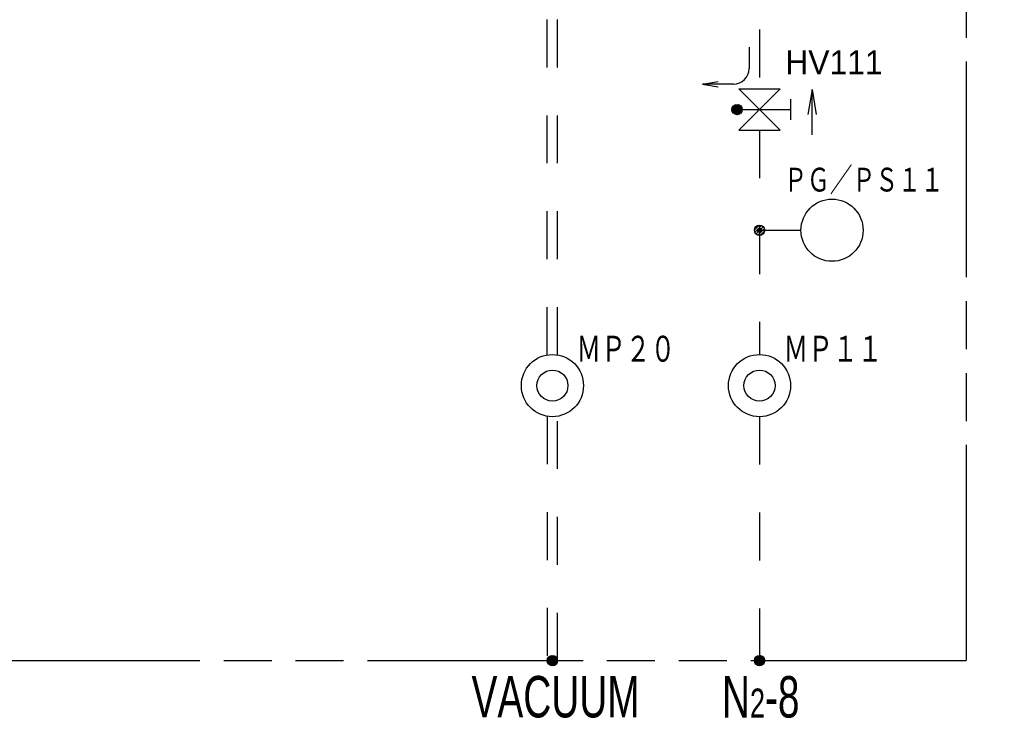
# Model space of a CAD drawing. Header units: millimetres. Extents: x 0 to 840, y 0 to 591.
# Tile 6 of 30: x 297 to 392, y 152 to 219. Entities that reach past the tile are written whole.
import ezdxf

# ---------------------------------------------------------------- set-up
doc = ezdxf.new("R2010")
doc.units = ezdxf.units.MM
doc.header["$LTSCALE"] = 46.255
doc.linetypes.add('DOT', pattern=[0.2, 0.1, -0.1])
doc.linetypes.add('PHANTOM', pattern=[0.8, 0.45, -0.05, 0.1, -0.05, 0.1, -0.05])
doc.layers.get('0').update_dxf_attribs({"linetype": 'CONTINUOUS'})
for name, color, linetype in [('0001_01', 7, 'CONTINUOUS'), ('0001_03', 7, 'CONTINUOUS'), ('0001_04', 7, 'CONTINUOUS')]:
    doc.layers.add(name, color=color, linetype=linetype)
doc.styles.add('TEXTSTYLE_2', font='txt', dxfattribs={"width": 0.7})
doc.styles.add('TEXTSTYLE_6', font='txt')

msp = doc.modelspace()

# ---------------------------------------------------------------- linework, layer by layer
at = {"color": 2, "linetype": 'Continuous'}
for p, q in [((367.397, 216.802), (367.397, 214.735)), ((362.899, 213.235), (364.399, 213.485)), ((362.899, 213.235), (364.399, 212.985)), ((365.897, 213.235), (362.899, 213.235)), ((366.409, 212.781), (370.409, 212.781)), ((370.409, 208.781), (366.409, 212.781)), ((370.409, 212.781), (366.409, 208.781)), ((373.483, 212.71), (373.083, 210.31)), ((373.483, 212.71), (373.883, 210.31)), ((373.483, 208.345), (373.483, 212.71)), ((371.409, 211.781), (371.409, 209.781)), ((366.24, 210.781), (371.409, 210.781)), ((366.409, 208.781), (370.409, 208.781)), ((368.609, 199.129), (372.409, 199.129))]:
    msp.add_line(p, q, dxfattribs=at)
at = {"color": 5, "linetype": 'Continuous'}
for p, q in [((365.742, 210.74), (366.281, 211.279)), ((365.753, 210.892), (366.129, 211.269)), ((365.766, 210.623), (366.399, 211.255)), ((365.81, 210.526), (366.496, 211.211)), ((365.871, 210.444), (366.577, 211.151)), ((365.945, 210.377), (366.644, 211.076)), ((366.034, 210.325), (366.696, 210.987)), ((366.141, 210.291), (366.73, 210.88)), ((366.274, 210.282), (366.739, 210.747)), ((366.471, 210.337), (366.684, 210.551))]:
    msp.add_line(p, q, dxfattribs=at)
at = {"color": 2, "linetype": 'DOT'}
msp.add_line((368.409, 208.781), (368.409, 187.129), dxfattribs=at)
at = {"color": 2, "linetype": 'Continuous'}
msp.add_circle((366.24, 210.781), 0.5, dxfattribs=at)
msp.add_arc((365.897, 214.735), 1.5, 270, 360, dxfattribs=at)
at = {"layer": '0001_01', "color": 2, "linetype": 'PHANTOM'}
for p, q in [((388.409, 157.587), (388.409, 405.285)), ((34.52, 157.587), (388.409, 157.587))]:
    msp.add_line(p, q, dxfattribs=at)
at = {"layer": '0001_01', "color": 2, "linetype": 'DOT'}
for p, q in [((347.909, 187.087), (347.909, 367)), ((348.909, 187.087), (348.909, 366.999)), ((368.409, 274), (368.409, 212.781)), ((347.909, 181.171), (347.909, 157.587)), ((348.909, 157.587), (348.909, 181.171)), ((368.409, 181.129), (368.409, 157.587))]:
    msp.add_line(p, q, dxfattribs=at)
at = {"layer": '0001_01', "color": 2, "linetype": 'Continuous'}
for centre, radius in [((375.409, 199.129), 3), ((368.409, 199.129), 0.5), ((368.409, 199.129), 0.2), ((368.409, 199.129), 0.15), ((368.409, 199.129), 0.1), ((348.409, 184.129), 3), ((368.409, 184.129), 3), ((348.409, 184.129), 1.5), ((368.409, 184.129), 1.5), ((348.409, 157.587), 0.5), ((368.409, 157.587), 0.5)]:
    msp.add_circle(centre, radius, dxfattribs=at)
at = {"layer": '0001_04', "color": 5, "linetype": 'Continuous'}
for p, q in [((367.911, 199.173), (368.366, 199.627)), ((367.951, 198.93), (368.609, 199.588)), ((368.068, 198.764), (368.775, 199.471)), ((368.244, 198.657), (368.881, 199.294)), ((368.509, 198.639), (368.899, 199.029)), ((347.912, 157.536), (348.46, 158.085)), ((347.919, 157.684), (348.312, 158.078)), ((347.938, 157.42), (348.576, 158.059)), ((347.984, 157.325), (348.672, 158.013)), ((348.045, 157.245), (348.752, 157.951)), ((348.121, 157.179), (348.817, 157.876)), ((367.909, 157.592), (368.403, 158.087)), ((367.924, 157.466), (368.53, 158.072)), ((367.942, 157.767), (368.229, 158.054)), ((367.962, 157.363), (368.633, 158.034)), ((368.017, 157.276), (368.719, 157.979)), ((368.087, 157.205), (368.791, 157.909)), ((348.211, 157.128), (348.868, 157.785)), ((348.32, 157.095), (348.901, 157.677)), ((348.455, 157.089), (348.907, 157.541)), ((348.665, 157.157), (348.839, 157.332)), ((368.171, 157.147), (368.848, 157.825)), ((368.271, 157.106), (368.889, 157.725)), ((368.394, 157.087), (368.908, 157.602)), ((368.558, 157.11), (368.886, 157.438))]:
    msp.add_line(p, q, dxfattribs=at)

# ---------------------------------------------------------------- texts
at = {"color": 4, "linetype": 'Continuous', "line_spacing_factor": 0.675}
for s, insert, char_height, width, attachment_point, style in [('HV111', (370.893, 216.493), 2.3, 11.5, 1, 'TEXTSTYLE_6'), ('N\\H2.8;2\\H4.0;-8', (368.523, 156.087), 4, 10.36, 2, 'TEXTSTYLE_2')]:
    msp.add_mtext(s, dxfattribs=dict(at, insert=insert, char_height=char_height, width=width, attachment_point=attachment_point, style=style))
at = {"layer": '0001_03', "color": 4, "linetype": 'Continuous', "attachment_point": 1, "line_spacing_factor": 0.675, "style": 'TEXTSTYLE_2'}
for s, insert, char_height, width in [('ＰＧ／ＰＳ１１', (370.802, 205.165), 2.3, 22.1375), ('ＭＰ２０', (350.722, 188.942), 2.5, 13.75), ('ＭＰ１１', (370.721, 188.942), 2.5, 13.75), ('VACUUM', (340.602, 156.101), 4, 16.8)]:
    msp.add_mtext(s, dxfattribs=dict(at, insert=insert, char_height=char_height, width=width))

doc.saveas('drawing.dxf')
